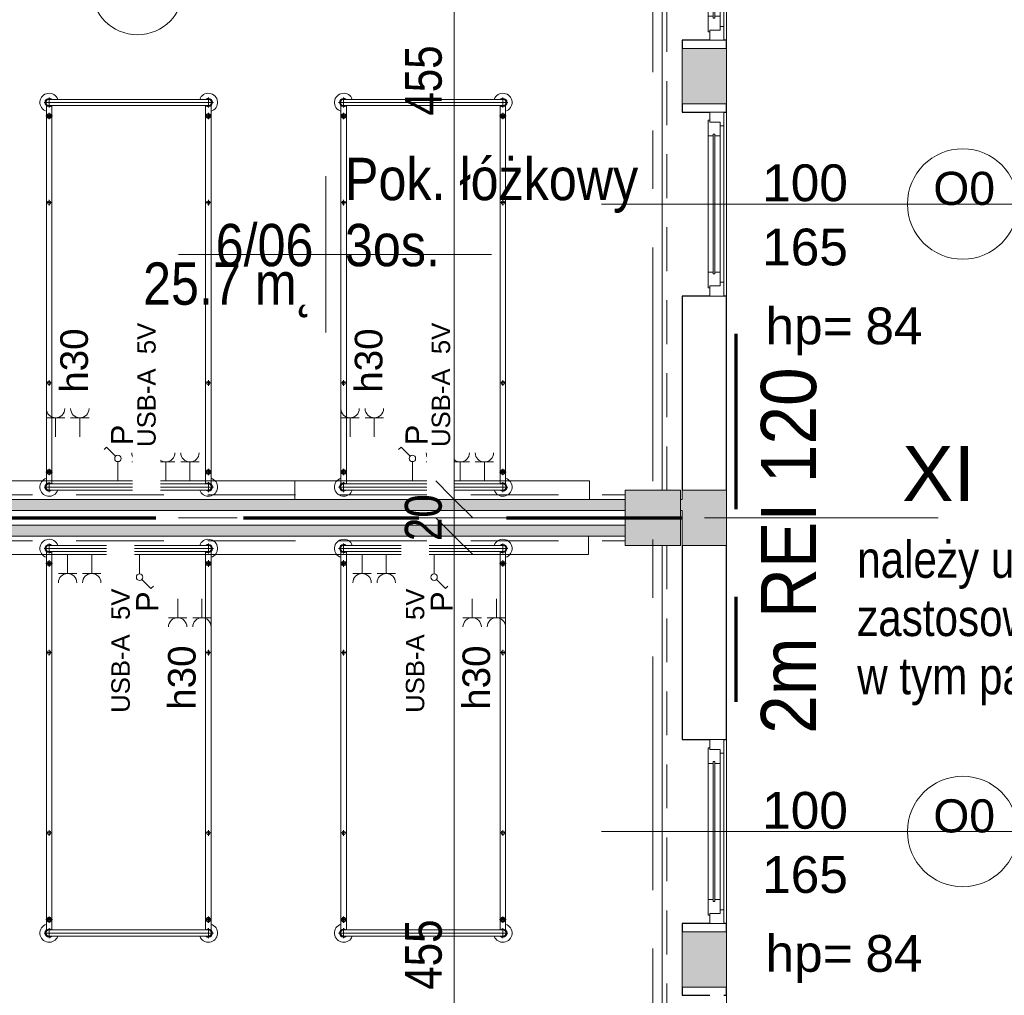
# Model space of a CAD drawing. Header units: centimetres. Extents: x -1631 to 21770, y -8842 to 3590.
# Tile 123 of 133: x 843 to 1378, y 1589 to 2119. Entities that reach past the tile are written whole.
import ezdxf

# ---------------------------------------------------------------- set-up
doc = ezdxf.new("R2010")
doc.units = ezdxf.units.CM
for name, pattern in [('Długa kreska', [142.875, 95.25, -47.625]), ('Oś', [222.25, 127, -31.75, 31.75, -31.75]), ('Ponad', [39.688, 23.813, -15.875]), ('Ukryte', [71.438, 47.625, -23.813])]:
    doc.linetypes.add(name, pattern=pattern)
for name, color, linetype, lineweight in [('A-ANNO-DIMS', 211, 'Continuous', 13), ('A-ANNO-DIMS-100', 211, 'Continuous', 13), ('A-ANNO-NOTE', 131, 'Continuous', 9), ('A-AREA-IDEN', 2, 'Continuous', 13), ('A-DETL', 90, 'Continuous', 9), ('A-DETL-HDLN', 90, 'Ukryte', 9), ('A-FLOR-OVHD', 1, 'Ponad', 9), ('A-GLAZ', 151, 'Continuous', 13), ('A-GLAZ-IDEN', 152, 'Continuous', 13), ('A-WALL', 113, 'Continuous', 13), ('A-WALL-PATT', 111, 'Continuous', 13), ('G-ANNO-TEXT', 231, 'Continuous', 13), ('I-FURN', 30, 'Continuous', 9), ('Q-SPCQ', 91, 'Continuous', 9), ('S-COLS', 52, 'Continuous', 13), ('S-GRID', 1, 'Continuous', 13), ('S-GRID-IDEN', 1, 'Continuous', 13)]:
    doc.layers.add(name, color=color, linetype=linetype, lineweight=lineweight)
doc.styles.add('Arial Narrow_3', font='ARIALN.TTF', dxfattribs={"height": 20})
doc.styles.add('Arial Narrow_5', font='ARIALN.TTF', dxfattribs={"height": 20})
doc.styles.add('Arial_10', font='arial.ttf', dxfattribs={"height": 20})
doc.styles.add('Arial_11', font='arial.ttf', dxfattribs={"width": 0.85, "height": 23})
doc.styles.add('Arial_13', font='arial.ttf', dxfattribs={"height": 0.2})
doc.styles.add('Arial_4', font='arial.ttf', dxfattribs={"height": 10})
doc.styles.add('Arial_5', font='arial.ttf', dxfattribs={"height": 12})
doc.styles.add('Arial_6', font='arial.ttf', dxfattribs={"height": 15})
doc.styles.add('Arial_7', font='arial.ttf', dxfattribs={"height": 30})
doc.styles.add('Arial_8', font='arial.ttf', dxfattribs={"height": 18})
doc.styles.add('Arial_9', font='arial.ttf', dxfattribs={"width": 0.9, "height": 30})
doc.dimstyles.new('Diagonal_1_100__0__wewnętrzne', dxfattribs={"dimscale": 30.48, "dimtxt": 20.468619, "dimasz": 0.656168, "dimexe": 0.164042, "dimexo": 0.0625, "dimgap": 0.032808, "dimtad": 1, "dimdec": 0, "dimdsep": 46, "dimtxsty": 'Arial Narrow_5', "dimblk1": 'OBLIQUE', "dimblk2": 'OBLIQUE', "dimsah": 1, "dimcen": 0.09, "dimazin": 0, "dimtfac": 1, "dimtdec": 4, "dimtix": 1, "dimtmove": 0, "dimatfit": 3, "dimfxl": 0, "dimtvp": 1, "dimtolj": 1, "dimtzin": 0, "dimarcsym": 0})

# ---------------------------------------------------------------- blocks, each defined once
blk = doc.blocks.new('M_Concrete-Square-Column - 300 x 300mm-1795931-6_piętro IV __13_80 m_ - stan projektowany')
at = {"layer": 'S-COLS', "lineweight": 9}
blk.add_hatch(color=254, dxfattribs=at).paths.add_polyline_path([(15, -15), (15, 15), (-15, 15), (-15, -15)], flags=0)
for p, q in [((15, 15), (-15, 15)), ((-15, 15), (-15, -15)), ((15, -15), (15, 15)), ((-15, -15), (15, -15))]:
    blk.add_line(p, q, dxfattribs=at)
blk = doc.blocks.new('łóżko 195x90 typ FAMED _102039_ - łóżko 195x90 typ FAMED _102039_-832813-6_piętro IV __13_80 m_ - stan projektowany')
at = {"layer": 'I-FURN'}
for p, q in [((-43.25, 102.02), (-43.25, 107.47)), ((43.25, 102.02), (43.25, 107.47)), ((-45.98, 104.75), (45.97, 104.75)), ((-44.75, 103.1), (-44.75, -102.61)), ((-43.25, 106.45), (43.25, 106.45)), ((-43.25, 103.05), (43.25, 103.05)), ((-41.75, -102.55), (-41.75, 103.1)), ((41.75, -102.61), (41.75, 103.05)), ((44.75, 103.1), (44.75, -102.61)), ((-45, 96.6), (-41.5, 96.6)), ((-43.25, 94.85), (-43.25, 98.35)), ((45, 96.6), (41.5, 96.6)), ((43.25, 94.85), (43.25, 98.35)), ((-44.75, 48.19), (-41.75, 48.19)), ((-43.25, 49.69), (-43.25, 46.69)), ((44.75, 48.19), (41.75, 48.19)), ((43.25, 49.69), (43.25, 46.69)), ((-44.75, -49.81), (-41.75, -49.81)), ((-43.25, -48.31), (-43.25, -51.31)), ((44.75, -49.81), (41.75, -49.81)), ((43.25, -48.31), (43.25, -51.31)), ((-43.25, -95.18), (-43.25, -98.68)), ((43.25, -95.18), (43.25, -98.68)), ((-45, -96.93), (-41.5, -96.93)), ((-43.25, -101.53), (-43.25, -106.98)), ((45, -96.93), (41.5, -96.93)), ((43.25, -101.53), (43.25, -106.98)), ((45.97, -104.25), (-45.98, -104.25)), ((-43.25, -102.55), (43.25, -102.55)), ((-43.25, -105.95), (43.25, -105.95))]:
    blk.add_line(p, q, dxfattribs=at)
for centre, radius in [((-43.25, 96.6), 1.25), ((-43.25, 96.6), 0.8), ((43.25, 96.6), 1.25), ((43.25, 96.6), 0.8), ((-43.25, 48.19), 1), ((43.25, 48.19), 1), ((-43.25, -49.81), 1), ((43.25, -49.81), 1), ((-43.25, -96.93), 1.25), ((-43.25, -96.93), 0.8), ((43.25, -96.93), 1.25), ((43.25, -96.93), 0.8)]:
    blk.add_circle(centre, radius, dxfattribs=at)
for centre, radius, start, end in [((-43.25, 104.75), 5, 19.8769, 252.5424), ((43.25, 104.75), 5, 287.4576, 160.1231), ((-43.25, 104.75), 2.23, 49.8221, 312.3887), ((-43.25, 104.75), 1.93, 62.0207, 297.9793), ((-43.25, 104.75), 1.7, 90, 270), ((43.25, 104.75), 2.23, 229.8221, 130.1779), ((43.25, 104.75), 1.93, 242.0207, 117.9793), ((43.25, 104.75), 1.7, 270, 90), ((-43.25, -104.25), 5, 107.4576, 340.1231), ((43.25, -104.25), 5, 199.8769, 72.5424), ((-43.25, -104.25), 2.23, 49.8221, 310.1779), ((-43.25, -104.25), 1.93, 62.0207, 297.9793), ((-43.25, -104.25), 1.7, 90, 270), ((43.25, -104.25), 2.23, 229.8221, 130.1779), ((43.25, -104.25), 1.93, 242.0207, 117.9793), ((43.25, -104.25), 1.7, 270, 90)]:
    blk.add_arc(centre, radius, start, end, dxfattribs=at)
blk = doc.blocks.new('łóżko 195x90 typ FAMED _102039_ - łóżko 195x90 typ FAMED _102039_-1233017-6_piętro IV __13_80 m_ - stan projektowany')
at = {"layer": 'I-FURN'}
for p, q in [((45.97, 104.25), (-45.98, 104.25)), ((-44.75, -103.1), (-44.75, 102.61)), ((-43.25, 101.53), (-43.25, 106.98)), ((-43.25, 105.95), (43.25, 105.95)), ((-43.25, 102.55), (43.25, 102.55)), ((-41.75, 102.55), (-41.75, -103.1)), ((41.75, 102.61), (41.75, -103.05)), ((43.25, 101.53), (43.25, 106.98)), ((44.75, -103.1), (44.75, 102.61)), ((-45, 96.93), (-41.5, 96.93)), ((-43.25, 95.18), (-43.25, 98.68)), ((45, 96.93), (41.5, 96.93)), ((43.25, 95.18), (43.25, 98.68)), ((-44.75, 49.81), (-41.75, 49.81)), ((-43.25, 48.31), (-43.25, 51.31)), ((44.75, 49.81), (41.75, 49.81)), ((43.25, 48.31), (43.25, 51.31)), ((-43.25, -49.69), (-43.25, -46.69)), ((43.25, -49.69), (43.25, -46.69)), ((-44.75, -48.19), (-41.75, -48.19)), ((44.75, -48.19), (41.75, -48.19)), ((-43.25, -94.85), (-43.25, -98.35)), ((43.25, -94.85), (43.25, -98.35)), ((-45, -96.6), (-41.5, -96.6)), ((45, -96.6), (41.5, -96.6)), ((-45.98, -104.75), (45.97, -104.75)), ((-43.25, -102.02), (-43.25, -107.47)), ((-43.25, -103.05), (43.25, -103.05)), ((-43.25, -106.45), (43.25, -106.45)), ((43.25, -102.02), (43.25, -107.47))]:
    blk.add_line(p, q, dxfattribs=at)
for centre, radius in [((-43.25, 96.93), 1.25), ((-43.25, 96.93), 0.8), ((43.25, 96.93), 1.25), ((43.25, 96.93), 0.8), ((-43.25, 49.81), 1), ((43.25, 49.81), 1), ((-43.25, -48.19), 1), ((43.25, -48.19), 1), ((-43.25, -96.6), 1.25), ((-43.25, -96.6), 0.8), ((43.25, -96.6), 1.25), ((43.25, -96.6), 0.8)]:
    blk.add_circle(centre, radius, dxfattribs=at)
for centre, radius, start, end in [((-43.25, 104.25), 5, 19.8769, 252.5424), ((43.25, 104.25), 5, 287.4576, 160.1231), ((-43.25, 104.25), 2.23, 49.8221, 310.1779), ((-43.25, 104.25), 1.93, 62.0207, 297.9793), ((-43.25, 104.25), 1.7, 90, 270), ((43.25, 104.25), 2.23, 229.8221, 130.1779), ((43.25, 104.25), 1.93, 242.0207, 117.9793), ((43.25, 104.25), 1.7, 270, 90), ((-43.25, -104.75), 5, 107.4576, 340.1231), ((43.25, -104.75), 5, 199.8769, 72.5424), ((-43.25, -104.75), 2.23, 47.6113, 310.1779), ((-43.25, -104.75), 1.93, 62.0207, 297.9793), ((-43.25, -104.75), 1.7, 90, 270), ((43.25, -104.75), 2.23, 229.8221, 130.1779), ((43.25, -104.75), 1.93, 242.0207, 117.9793), ((43.25, -104.75), 1.7, 270, 90)]:
    blk.add_arc(centre, radius, start, end, dxfattribs=at)
blk = doc.blocks.new('Panel Gazowo Oswietleniowy 2 - Type 1-2423792-6_piętro IV __13_80 m_ - stan projektowany')
at = {"layer": 'Q-SPCQ'}
for p, q in [((-112.5, 47.33), (-102.5, 47.33)), ((-107.5, 47.33), (-107.5, 37)), ((-99.33, 47.33), (-89.33, 47.33)), ((-94.33, 47.33), (-94.33, 37)), ((47.5, 47.33), (57.5, 47.33)), ((52.5, 47.33), (52.5, 37)), ((60.67, 47.33), (70.67, 47.33)), ((65.67, 47.33), (65.67, 37)), ((-79.82, 31.43), (-81.13, 30.12)), ((-74.88, 26.48), (-79.82, 31.43)), ((80.18, 31.43), (78.87, 30.12)), ((85.12, 26.48), (80.18, 31.43)), ((-73.64, 13), (-73.64, 23.5)), ((-66.13, 23.33), (-56.13, 23.33)), ((-61.13, 23.33), (-61.13, 13)), ((-52.67, 23.33), (-42.67, 23.33)), ((-47.67, 23.33), (-47.67, 13)), ((-39.5, 23.33), (-29.5, 23.33)), ((-34.5, 23.33), (-34.5, 13)), ((86.36, 13), (86.36, 23.5)), ((93.87, 23.33), (103.87, 23.33)), ((98.87, 23.33), (98.87, 13)), ((107.33, 23.33), (117.33, 23.33)), ((112.33, 23.33), (112.33, 13)), ((120.5, 23.33), (130.5, 23.33)), ((125.5, 23.33), (125.5, 13)), ((-157.5, 3), (-157.5, 13)), ((-157.5, 13), (182.5, 13)), ((182.5, 13), (182.5, 3))]:
    blk.add_line(p, q, dxfattribs=at)
for centre in [(-73.64, 25.25), (86.36, 25.25)]:
    blk.add_circle(centre, 1.75, dxfattribs=at)
for centre, end in [((-107.5, 52.33), 0), ((-94.33, 52.33), 0), ((52.5, 52.33), 0), ((65.67, 52.33), 0), ((-61.13, 28.33), 360), ((-47.67, 28.33), 360), ((-34.5, 28.33), 360), ((98.87, 28.33), 360), ((112.33, 28.33), 360), ((125.5, 28.33), 360)]:
    blk.add_arc(centre, 5, 180, end, dxfattribs=at)
blk = doc.blocks.new('Okno - automatyczna etykieta - 100x165 _projektowane_-2415065-6_piętro IV __13_80 m_ - stan projektowany')
at = {"layer": 'A-GLAZ'}
for p, q in [((-50, -3), (-44.5, -3)), ((-50, -10.5), (-50, -3)), ((-45.5, -2), (-37, -2)), ((-45.5, -3), (-45.5, -2)), ((-44.5, -3), (-45.5, -3)), ((-44.5, -8.5), (-44.5, -3)), ((-44.5, -3), (-44.5, -8.5)), ((-38, -5.75), (-38, -4.75)), ((-38, -4.75), (38, -4.75)), ((-38, -4.75), (-38, -5.75)), ((-37, -4.75), (-38, -4.75)), ((-37, -2), (-37, -4.75)), ((37, -2), (-37, -2)), ((37, -2), (45.5, -2)), ((37, -4.75), (37, -2)), ((38, -4.75), (37, -4.75)), ((38, -4.75), (38, -5.75)), ((38, -5.75), (38, -4.75)), ((44.5, -3), (44.5, -8.5)), ((45.5, -3), (44.5, -3)), ((44.5, -3), (50, -3)), ((44.5, -8.5), (44.5, -3)), ((45.5, -2), (45.5, -3)), ((50, -3), (50, -10.5)), ((-42.5, -10.5), (-50, -10.5)), ((-50, -10.5), (50, -10.5)), ((-37, -8.5), (-44.5, -8.5)), ((-44.5, -8.5), (-42.5, -8.5)), ((-42.5, -8.5), (-42.5, -10.5)), ((42.5, -10.5), (-42.5, -10.5)), ((38, -5.75), (-38, -5.75)), ((-38, -5.75), (-37, -5.75)), ((-37, -5.75), (-37, -8.5)), ((37, -8.5), (-37, -8.5)), ((37, -5.75), (38, -5.75)), ((37, -8.5), (37, -5.75)), ((44.5, -8.5), (37, -8.5)), ((42.5, -8.5), (44.5, -8.5)), ((42.5, -10.5), (42.5, -8.5)), ((50, -10.5), (42.5, -10.5))]:
    blk.add_line(p, q, dxfattribs=at)
blk = doc.blocks.new('Okno - automatyczna etykieta - 200x165 _projektowane_-2625262-6_piętro IV __13_80 m_ - stan projektowany')
at = {"layer": 'A-GLAZ'}
for p, q in [((-100, -8.5), (-94.5, -8.5)), ((-100, -16), (-100, -8.5)), ((-95.5, -7.5), (-87, -7.5)), ((-95.5, -8.5), (-95.5, -7.5)), ((-94.5, -8.5), (-95.5, -8.5)), ((-94.5, -14), (-94.5, -8.5)), ((-94.5, -8.5), (-94.5, -14)), ((-88, -11.25), (-88, -10.25)), ((-88, -10.25), (88, -10.25)), ((-88, -10.25), (-88, -11.25)), ((-87, -10.25), (-88, -10.25)), ((-87, -7.5), (-87, -10.25)), ((87, -7.5), (-87, -7.5)), ((-2.5, -12.75), (-2.5, -8.75)), ((-2.5, -8.75), (2.5, -8.75)), ((2.5, -8.75), (2.5, -12.75)), ((87, -7.5), (95.5, -7.5)), ((87, -10.25), (87, -7.5)), ((88, -10.25), (87, -10.25)), ((88, -10.25), (88, -11.25)), ((88, -11.25), (88, -10.25)), ((94.5, -8.5), (94.5, -14)), ((95.5, -8.5), (94.5, -8.5)), ((94.5, -8.5), (100, -8.5)), ((94.5, -14), (94.5, -8.5)), ((95.5, -7.5), (95.5, -8.5)), ((100, -8.5), (100, -16)), ((-92.5, -16), (-100, -16)), ((-100, -16), (100, -16)), ((-87, -14), (-94.5, -14)), ((-94.5, -14), (-92.5, -14)), ((-92.5, -14), (-92.5, -16)), ((92.5, -16), (-92.5, -16)), ((88, -11.25), (-88, -11.25)), ((-88, -11.25), (-87, -11.25)), ((-87, -11.25), (-87, -14)), ((87, -14), (-87, -14)), ((2.5, -12.75), (-2.5, -12.75)), ((87, -11.25), (88, -11.25)), ((87, -14), (87, -11.25)), ((94.5, -14), (87, -14)), ((92.5, -14), (94.5, -14)), ((92.5, -16), (92.5, -14)), ((100, -16), (92.5, -16))]:
    blk.add_line(p, q, dxfattribs=at)
blk = doc.blocks.new('DIMBLOCK126-6_piętro IV __13_80 m_ - stan projektowany')
at = {"layer": 'A-ANNO-DIMS-100', "transparency": 16777216}
for p, q in [((1079.48, 1838.33), (1069.48, 1848.33)), ((1074.48, 1838.33), (1084.48, 1838.33)), ((1079.48, 1838.33), (1074.48, 1838.33)), ((1079.48, 1383.33), (1079.48, 1838.33)), ((1079.48, 1838.33), (1089.48, 1828.33)), ((1079.48, 1383.33), (1069.48, 1393.33)), ((1074.48, 1383.33), (1084.48, 1383.33)), ((1079.48, 1383.33), (1074.48, 1383.33)), ((1079.48, 1383.33), (1089.48, 1373.33))]:
    blk.add_line(p, q, dxfattribs=at)
at = {"layer": 'A-ANNO-DIMS-100', "color": 0, "transparency": 16777216, "insert": (1052.64, 1591.82), "char_height": 20, "width": 45.6158, "attachment_point": 1, "rotation": 90, "line_spacing_factor": 0.974696, "style": 'Arial Narrow_5'}
blk.add_mtext('455', dxfattribs=at)
blk = doc.blocks.new('_Oblique')
at = {"color": 0, "linetype": 'ByBlock', "lineweight": -2}
blk.add_line((-0.5, -0.5), (0.5, 0.5), dxfattribs=at)
blk = doc.blocks.new('DIMBLOCK127-6_piętro IV __13_80 m_ - stan projektowany')
at = {"layer": 'A-ANNO-DIMS-100', "transparency": 16777216}
for p, q in [((1079.48, 1858.33), (1069.48, 1868.33)), ((1074.48, 1858.33), (1084.48, 1858.33)), ((1079.48, 1858.33), (1074.48, 1858.33)), ((1079.48, 1838.33), (1079.48, 1858.33)), ((1079.48, 1858.33), (1089.48, 1848.33)), ((1079.48, 1838.33), (1069.48, 1848.33)), ((1074.48, 1838.33), (1084.48, 1838.33)), ((1079.48, 1838.33), (1074.48, 1838.33)), ((1079.48, 1838.33), (1089.48, 1828.33))]:
    blk.add_line(p, q, dxfattribs=at)
at = {"layer": 'A-ANNO-DIMS-100', "color": 0, "transparency": 16777216, "insert": (1052.64, 1835.65), "char_height": 20, "width": 30.4105, "attachment_point": 1, "rotation": 90, "line_spacing_factor": 0.974696, "style": 'Arial Narrow_5'}
blk.add_mtext('20', dxfattribs=at)
blk = doc.blocks.new('DIMBLOCK128-6_piętro IV __13_80 m_ - stan projektowany')
at = {"layer": 'A-ANNO-DIMS-100', "transparency": 16777216}
for p, q in [((1079.48, 2313.33), (1069.48, 2323.33)), ((1074.48, 2313.33), (1084.48, 2313.33)), ((1079.48, 2313.33), (1074.48, 2313.33)), ((1079.48, 1858.33), (1079.48, 2313.33)), ((1079.48, 2313.33), (1089.48, 2303.33)), ((1079.48, 1858.33), (1069.48, 1868.33)), ((1074.48, 1858.33), (1084.48, 1858.33)), ((1079.48, 1858.33), (1074.48, 1858.33)), ((1079.48, 1858.33), (1089.48, 1848.33))]:
    blk.add_line(p, q, dxfattribs=at)
at = {"layer": 'A-ANNO-DIMS-100', "color": 0, "transparency": 16777216, "insert": (1052.64, 2066.82), "char_height": 20, "width": 45.6158, "attachment_point": 1, "rotation": 90, "line_spacing_factor": 0.974696, "style": 'Arial Narrow_5'}
blk.add_mtext('455', dxfattribs=at)
blk = doc.blocks.new('METKA_POMIESZCZENIA2 - Rozbudowana - bez ramki-2396678-6_piętro IV __13_80 m_ - stan projektowany')
at = {"layer": 'A-AREA-IDEN'}
for p, q in [((0, 0.425), (0, 0)), ((0.0976, 0), (-0.8, 0)), ((-0.8, 0), (0.9, 0)), ((0, 0), (0, -0.425))]:
    blk.add_line(p, q, dxfattribs=at)
blk = doc.blocks.new('Okno_PG_typ 100 - metka _wys_parapetu-2491532-6_piętro IV __13_80 m_ - stan projektowany')
at = {"layer": 'A-GLAZ-IDEN'}
blk.add_line((0, -1.8946), (0, 0.3677), dxfattribs=at)
blk.add_circle((0, 0.0677), 0.3, dxfattribs=at)
at = {"layer": 'A-GLAZ-IDEN', "insert": (0.5622, -1.0037), "char_height": 0.2, "width": 0.4949, "attachment_point": 1, "rotation": 90, "line_spacing_factor": 0.936439, "style": 'Arial_13'}
blk.add_mtext('\\pt1.27,2.54,3.81,5.08,6.35,7.62,8.89,10.16,11.43,12.7,13.97,15.24,16.51,17.78,19.05,20.32,21.59,22.86,24.13,25.4,26.67,27.94,29.21,30.48,31.75,33.02,34.29,35.56,36.83,38.1,39.37,40.64;hp=', dxfattribs=at)

msp = doc.modelspace()

# ---------------------------------------------------------------- hatches: boundary and pattern name
at = {"layer": 'A-WALL-PATT'}
h = msp.add_hatch(color=9, dxfattribs=at)
h.paths.add_polyline_path([(1203.38, 393.33), (1227.38, 393.33), (1227.38, 423.33), (1203.38, 423.33), (1203.38, 419.08)], flags=0)
h.paths.add_polyline_path([(1203.38, 633.33), (1227.38, 633.33), (1227.38, 663.33), (1203.38, 663.33)], flags=0)
h.paths.add_polyline_path([(1227.38, 873.33), (1227.38, 903.33), (1203.38, 903.33), (1203.38, 873.33)], flags=0)
h.paths.add_polyline_path([(1203.38, 1113.33), (1227.38, 1113.33), (1227.38, 1143.33), (1203.38, 1143.33)], flags=0)
h.paths.add_polyline_path([(1227.38, 1353.33), (1227.38, 1383.33), (1203.38, 1383.33), (1203.38, 1353.33)], flags=0)
h.paths.add_polyline_path([(1227.38, 1593.33), (1227.38, 1623.33), (1203.38, 1623.33), (1203.38, 1593.33)], flags=0)
h.paths.add_polyline_path([(1227.38, 1833.33), (1227.38, 1863.33), (1203.38, 1863.33), (1203.38, 1833.33)], flags=0)
h.paths.add_polyline_path([(1227.38, 2073.33), (1227.38, 2103.33), (1203.38, 2103.33), (1203.38, 2073.33)], flags=0)
h.paths.add_polyline_path([(1203.38, 2313.33), (1227.38, 2313.33), (1227.38, 2343.33), (1203.38, 2343.33)], flags=0)
h.paths.add_polyline_path([(1227.38, 2553.33), (1227.38, 2583.33), (1203.38, 2583.33), (1203.38, 2553.33)], flags=0)
h.paths.add_polyline_path([(1227.38, 2793.33), (1227.38, 2824.33), (1203.38, 2824.33), (1203.38, 2793.33)], flags=0)
h = msp.add_hatch(color=9, dxfattribs=at)
h.paths.add_polyline_path([(1172.38, 1852.33), (1172.38, 1858.33), (602.38, 1858.33), (602.38, 1852.33), (1100.2, 1852.33)], flags=0)
h.paths.add_polyline_path([(1203.38, 1852.33), (1203.38, 1858.33), (1202.38, 1858.33), (1202.38, 1852.33)], flags=0)
msp.add_hatch(color=9, dxfattribs=at).paths.add_polyline_path([(1172.38, 1838.33), (1172.38, 1844.33), (602.38, 1844.33), (602.38, 1838.33), (1100.2, 1838.33)], flags=0)

# ---------------------------------------------------------------- linework, layer by layer
at = {"layer": 'A-ANNO-NOTE', "lineweight": 13}
msp.add_circle((907.38, 2135.83), 25, dxfattribs=at)
at = {"layer": 'A-DETL', "linetype": 'Długa kreska', "lineweight": 70}
for p, q in [((1232.38, 1948.33), (1232.38, 1748.33)), ((536.38, 1848.33), (1232.38, 1848.33))]:
    msp.add_line(p, q, dxfattribs=at)
at = {"layer": 'A-FLOR-OVHD'}
for p, q in [((1194.88, 1863.33), (1194.88, 2313.33)), ((1194.88, 1833.33), (1194.88, 1383.33))]:
    msp.add_line(p, q, dxfattribs=at)
at = {"layer": 'A-WALL', "lineweight": 9}
for p, q in [((1192.38, 1863.33), (1192.38, 2313.33)), ((1227.38, 2307.83), (1227.38, 2107.83)), ((1203.38, 2103.33), (1203.38, 2073.33)), ((1227.38, 2073.33), (1227.38, 2103.33)), ((1227.38, 2068.83), (1227.38, 1968.83)), ((1203.38, 1863.33), (1203.38, 1858.33)), ((1227.38, 1833.33), (1227.38, 1863.33)), ((1172.38, 1858.33), (602.38, 1858.33)), ((1203.38, 1858.33), (1202.38, 1858.33)), ((602.38, 1852.33), (1172.38, 1852.33)), ((1202.38, 1852.33), (1203.38, 1852.33)), ((1203.38, 1852.33), (1203.38, 1833.33)), ((1172.38, 1844.33), (602.38, 1844.33)), ((602.38, 1838.33), (1172.38, 1838.33)), ((1192.38, 1383.33), (1192.38, 1833.33)), ((1227.38, 1727.83), (1227.38, 1627.83)), ((1203.38, 1623.33), (1203.38, 1593.33)), ((1227.38, 1593.33), (1227.38, 1623.33)), ((1227.38, 1588.83), (1227.38, 1388.83))]:
    msp.add_line(p, q, dxfattribs=at)
at = {"layer": 'A-WALL', "color": 7, "lineweight": 25}
for p, q in [((1218.38, 2107.83), (1203.38, 2107.83)), ((1203.38, 2107.83), (1203.38, 2103.33)), ((1227.38, 2107.83), (1225.88, 2107.83)), ((1227.38, 2103.33), (1227.38, 2107.83)), ((1203.38, 2073.33), (1203.38, 2068.83)), ((1227.38, 2068.83), (1227.38, 2073.33)), ((1203.38, 2068.83), (1218.38, 2068.83)), ((1225.88, 2068.83), (1227.38, 2068.83)), ((1218.38, 1968.83), (1203.38, 1968.83)), ((1203.38, 1968.83), (1203.38, 1863.33)), ((1227.38, 1968.83), (1225.88, 1968.83)), ((1227.38, 1863.33), (1227.38, 1968.83)), ((1203.38, 1833.33), (1203.38, 1727.83)), ((1227.38, 1727.83), (1227.38, 1833.33)), ((1203.38, 1727.83), (1218.38, 1727.83)), ((1225.88, 1727.83), (1227.38, 1727.83)), ((1218.38, 1627.83), (1203.38, 1627.83)), ((1203.38, 1627.83), (1203.38, 1623.33)), ((1227.38, 1627.83), (1225.88, 1627.83)), ((1227.38, 1623.33), (1227.38, 1627.83)), ((1203.38, 1593.33), (1203.38, 1588.83)), ((1203.38, 1588.83), (1218.38, 1588.83)), ((1225.88, 1588.83), (1227.38, 1588.83)), ((1227.38, 1588.83), (1227.38, 1593.33))]:
    msp.add_line(p, q, dxfattribs=at)
at = {"layer": 'A-WALL'}
for p, q in [((1227.38, 2103.33), (1203.38, 2103.33)), ((1203.38, 2073.33), (1227.38, 2073.33)), ((1227.38, 1863.33), (1203.38, 1863.33)), ((1203.38, 1833.33), (1227.38, 1833.33)), ((1227.38, 1623.33), (1203.38, 1623.33)), ((1203.38, 1593.33), (1227.38, 1593.33))]:
    msp.add_line(p, q, dxfattribs=at)
at = {"layer": 'S-GRID', "linetype": 'Oś'}
for p, q in [((1187.38, 2884.27), (1187.38, 27.13)), ((1342.46, 1848.33), (-1368.76, 1848.33))]:
    msp.add_line(p, q, dxfattribs=at)

# ---------------------------------------------------------------- block references
at = {"layer": 'A-GLAZ', "rotation": 89.99999999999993}
for name, p in [('Okno - automatyczna etykieta - 200x165 _projektowane_-2625262-6_piętro IV __13_80 m_ - stan projektowany', (1209.88, 2207.83)), ('Okno - automatyczna etykieta - 100x165 _projektowane_-2415065-6_piętro IV __13_80 m_ - stan projektowany', (1215.38, 2018.83)), ('Okno - automatyczna etykieta - 100x165 _projektowane_-2415065-6_piętro IV __13_80 m_ - stan projektowany', (1215.38, 1677.83))]:
    msp.add_blockref(name, p, dxfattribs=at)
at = {"layer": 'A-GLAZ-IDEN', "xscale": 99.99999999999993, "yscale": 99.99999999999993, "zscale": 99.99999999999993, "rotation": 270.0000000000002}
for p in [(1348.94, 2018.83), (1348.94, 1677.83)]:
    msp.add_blockref('Okno_PG_typ 100 - metka _wys_parapetu-2491532-6_piętro IV __13_80 m_ - stan projektowany', p, dxfattribs=at)
at = {"layer": 'I-FURN', "rotation": 180}
for name, p in [('łóżko 195x90 typ FAMED _102039_ - łóżko 195x90 typ FAMED _102039_-832813-6_piętro IV __13_80 m_ - stan projektowany', (902.63, 1969.77)), ('łóżko 195x90 typ FAMED _102039_ - łóżko 195x90 typ FAMED _102039_-832813-6_piętro IV __13_80 m_ - stan projektowany', (1062.63, 1969.77)), ('łóżko 195x90 typ FAMED _102039_ - łóżko 195x90 typ FAMED _102039_-1233017-6_piętro IV __13_80 m_ - stan projektowany', (902.63, 1726.88)), ('łóżko 195x90 typ FAMED _102039_ - łóżko 195x90 typ FAMED _102039_-1233017-6_piętro IV __13_80 m_ - stan projektowany', (1062.63, 1726.88))]:
    msp.add_blockref(name, p, dxfattribs=at)
at = {"layer": 'Q-SPCQ'}
for p in [(810.38, 1855.33), (970.38, 1855.33)]:
    msp.add_blockref('Panel Gazowo Oswietleniowy 2 - Type 1-2423792-6_piętro IV __13_80 m_ - stan projektowany', p, dxfattribs=at)
at = {"layer": 'Q-SPCQ', "rotation": 180}
msp.add_blockref('Panel Gazowo Oswietleniowy 2 - Type 1-2423792-6_piętro IV __13_80 m_ - stan projektowany', (994.88, 1841.33), dxfattribs=at)
at = {"layer": 'S-COLS', "lineweight": 9}
msp.add_blockref('M_Concrete-Square-Column - 300 x 300mm-1795931-6_piętro IV __13_80 m_ - stan projektowany', (1187.38, 1848.33), dxfattribs=at)

# ---------------------------------------------------------------- texts
at = {"layer": 'A-AREA-IDEN', "char_height": 23, "line_spacing_factor": 0.936439, "style": 'Arial_11'}
for s, insert, width, attachment_point in [('\\pt84.99995,169.9999,255.00008,340.00003,424.99998,509.99993,595.00011,680.00006,765.00001,849.99996,934.99991,1020.00009,1105.00004,1189.99999,1274.99994,1359.99989,1445.00007,1530.00002,1614.99997,1699.99992,1785.0001,1870.00005,1955,2039.99995,2124.9999,2210.00008,2295.00003,2379.99998,2464.99993,2550.00011,2635.00006,2720.00001;Pok. łóżkowy\\P3os.', (1020.07, 1984.7), 156.91, 7), ('\\pt84.99995,169.9999,255.00008,340.00003,424.99998,509.99993,595.00011,680.00006,765.00001,849.99996,934.99991,1020.00009,1105.00004,1189.99999,1274.99994,1359.99989,1445.00007,1530.00002,1614.99997,1699.99992,1785.0001,1870.00005,1955,2039.99995,2124.9999,2210.00008,2295.00003,2379.99998,2464.99993,2550.00011,2635.00006,2720.00001;6/06', (1002.98, 1984.7), 52.87, 9), ('\\pt84.99995,169.9999,255.00008,340.00003,424.99998,509.99993,595.00011,680.00006,765.00001,849.99996,934.99991,1020.00009,1105.00004,1189.99999,1274.99994,1359.99989,1445.00007,1530.00002,1614.99997,1699.99992,1785.0001,1870.00005,1955,2039.99995,2124.9999,2210.00008,2295.00003,2379.99998,2464.99993,2550.00011,2635.00006,2720.00001;25.7 m˛', (1002.98, 1987.09), 91.63, 3), ('\\pt84.99995,169.9999,255.00008,340.00003,424.99998,509.99993,595.00011,680.00006,765.00001,849.99996,934.99991,1020.00009,1105.00004,1189.99999,1274.99994,1359.99989,1445.00007,1530.00002,1614.99997,1699.99992,1785.0001,1870.00005,1955,2039.99995,2124.9999,2210.00008,2295.00003,2379.99998,2464.99993,2550.00011,2635.00006,2720.00001;Pok. łóżkowy\\P2os.', (1031.76, 1501.06), 156.91, 7)]:
    msp.add_mtext(s, dxfattribs=dict(at, insert=insert, width=width, attachment_point=attachment_point))
at = {"layer": 'A-GLAZ-IDEN', "line_spacing_factor": 0.936439}
for s, insert, char_height, width, attachment_point, style in [('\\pt127,254,381,508,635,762,889,1016,1143,1270,1397,1524,1651,1778,1905,2032,2159,2286,2413,2540,2667,2794,2921,3048,3175,3302,3429,3556,3683,3810,3937,4064;100', (1270.05, 2030.22), 20, 48.3, 5, 'Arial_10'), ('\\pt127.00008,253.99998,381.00006,507.99996,635.00004,761.99994,889.00002,1015.99992,1143,1270.00008,1396.99998,1524.00006,1650.99996,1778.00004,1904.99994,2032.00002,2158.99992,2286,2413.00008,2539.99998,2667.00006,2793.99996,2921.00004,3047.99994,3175.00002,3301.99992,3429,3556.00008,3682.99998,3810.00006,3936.99996,4064.00004;O0', (1356.52, 2027.21), 18, 33.7, 5, 'Arial_8'), ('\\pt127,254,381,508,635,762,889,1016,1143,1270,1397,1524,1651,1778,1905,2032,2159,2286,2413,2540,2667,2794,2921,3048,3175,3302,3429,3556,3683,3810,3937,4064;165', (1270.05, 1995.34), 20, 48.3, 5, 'Arial_10'), ('\\pt127,254,381,508,635,762,889,1016,1143,1270,1397,1524,1651,1778,1905,2032,2159,2286,2413,2540,2667,2794,2921,3048,3175,3302,3429,3556,3683,3810,3937,4064;84', (1302.84, 1962.6), 20, 32.4, 1, 'Arial_10'), ('\\pt127,254,381,508,635,762,889,1016,1143,1270,1397,1524,1651,1778,1905,2032,2159,2286,2413,2540,2667,2794,2921,3048,3175,3302,3429,3556,3683,3810,3937,4064;100', (1270.05, 1689.22), 20, 48.3, 5, 'Arial_10'), ('\\pt127.00008,253.99998,381.00006,507.99996,635.00004,761.99994,889.00002,1015.99992,1143,1270.00008,1396.99998,1524.00006,1650.99996,1778.00004,1904.99994,2032.00002,2158.99992,2286,2413.00008,2539.99998,2667.00006,2793.99996,2921.00004,3047.99994,3175.00002,3301.99992,3429,3556.00008,3682.99998,3810.00006,3936.99996,4064.00004;O0', (1356.52, 1686.21), 18, 33.7, 5, 'Arial_8'), ('\\pt127,254,381,508,635,762,889,1016,1143,1270,1397,1524,1651,1778,1905,2032,2159,2286,2413,2540,2667,2794,2921,3048,3175,3302,3429,3556,3683,3810,3937,4064;165', (1270.05, 1654.34), 20, 48.3, 5, 'Arial_10'), ('\\pt127,254,381,508,635,762,889,1016,1143,1270,1397,1524,1651,1778,1905,2032,2159,2286,2413,2540,2667,2794,2921,3048,3175,3302,3429,3556,3683,3810,3937,4064;84', (1302.84, 1621.6), 20, 32.4, 1, 'Arial_10')]:
    msp.add_mtext(s, dxfattribs=dict(at, insert=insert, char_height=char_height, width=width, attachment_point=attachment_point, style=style))
at = {"layer": 'G-ANNO-TEXT', "color": 1, "insert": (1246.08, 1730.91), "char_height": 30, "width": 208.35, "attachment_point": 1, "rotation": 90, "line_spacing_factor": 0.936439, "style": 'Arial_9'}
msp.add_mtext('\\pt114.3,228.6,342.9,457.2,571.5,685.8,800.1,914.4,1028.7,1143,1257.3,1371.6,1485.9,1600.2,1714.5,1828.8,1943.1,2057.4,2171.7,2286,2400.3,2514.6,2628.9,2743.2,2857.5,2971.8,3086.1,3200.4,3314.7,3429,3543.3,3657.6;2m REI 120', dxfattribs=at)
at = {"layer": 'S-GRID-IDEN', "insert": (1342.59, 1872.39), "char_height": 30, "width": 39.7, "attachment_point": 5, "line_spacing_factor": 0.936439, "style": 'Arial_7'}
msp.add_mtext('\\pt126.9999,254.0001,381,507.9999,635.0001,762,888.9999,1016.0001,1143,1269.9999,1397.0001,1524,1650.9999,1778.0001,1905,2031.9999,2159.0001,2286,2412.9999,2540.0001,2667,2793.9999,2921.0001,3048,3174.9999,3302.0001,3429,3555.9999,3683.0001,3810,3936.9999,4064.0001;XI', dxfattribs=at)

# ---------------------------------------------------------------- next in the draw order: texts
at = {"layer": 'A-ANNO-NOTE', "lineweight": 13, "rotation": 90, "line_spacing_factor": 0.936439, "bg_fill": 3, "box_fill_scale": 1.25, "bg_fill_color": 256, "bg_fill_true_color": 13158600, "bg_fill_transparency": 0}
for s, insert, char_height, width, attachment_point, style in [('\\pt127,254,381,508,635,762,889,1016,1143,1270,1397,1524,1651,1778,1905,2032,2159,2286,2413,2540,2667,2794,2921,3048,3175,3302,3429,3556,3683,3810,3937,4064;USB-A  5V', (912.3, 1920.56), 10, 113.1, 5, 'Arial_4'), ('\\pt127,254,381,508,635,762,889,1016,1143,1270,1397,1524,1651,1778,1905,2032,2159,2286,2413,2540,2667,2794,2921,3048,3175,3302,3429,3556,3683,3810,3937,4064;USB-A  5V', (1072.3, 1920.56), 10, 113.1, 5, 'Arial_4'), ('\\pt127.00005,253.99995,381,508.00005,634.99995,762,889.00005,1015.99995,1143,1270.00005,1396.99995,1524,1651.00005,1777.99995,1905,2032.00005,2158.99995,2286,2413.00005,2539.99995,2667,2794.00005,2920.99995,3048,3175.00005,3301.99995,3429,3556.00005,3682.99995,3810,3937.00005,4063.99995;h30', (865.44, 1916.27), 15, 36.764, 1, 'Arial_6'), ('\\pt127.00005,253.99995,381,508.00005,634.99995,762,889.00005,1015.99995,1143,1270.00005,1396.99995,1524,1651.00005,1777.99995,1905,2032.00005,2158.99995,2286,2413.00005,2539.99995,2667,2794.00005,2920.99995,3048,3175.00005,3301.99995,3429,3556.00005,3682.99995,3810,3937.00005,4063.99995;h30', (1025.44, 1916.27), 15, 36.764, 1, 'Arial_6'), ('\\pt127,254,381,508,635,762,889,1016,1143,1270,1397,1524,1651,1778,1905,2032,2159,2286,2413,2540,2667,2794,2921,3048,3175,3302,3429,3556,3683,3810,3937,4064;USB-A  5V', (898.25, 1776.09), 10, 113.1, 5, 'Arial_4'), ('\\pt127,254,381,508,635,762,889,1016,1143,1270,1397,1524,1651,1778,1905,2032,2159,2286,2413,2540,2667,2794,2921,3048,3175,3302,3429,3556,3683,3810,3937,4064;USB-A  5V', (1058.25, 1776.09), 10, 113.1, 5, 'Arial_4'), ('\\pt127.00005,253.99995,381,508.00005,634.99995,762,889.00005,1015.99995,1143,1270.00005,1396.99995,1524,1651.00005,1777.99995,1905,2032.00005,2158.99995,2286,2413.00005,2539.99995,2667,2794.00005,2920.99995,3048,3175.00005,3301.99995,3429,3556.00005,3682.99995,3810,3937.00005,4063.99995;h30', (923.95, 1743.98), 15, 36.764, 1, 'Arial_6'), ('\\pt127.00005,253.99995,381,508.00005,634.99995,762,889.00005,1015.99995,1143,1270.00005,1396.99995,1524,1651.00005,1777.99995,1905,2032.00005,2158.99995,2286,2413.00005,2539.99995,2667,2794.00005,2920.99995,3048,3175.00005,3301.99995,3429,3556.00005,3682.99995,3810,3937.00005,4063.99995;h30', (1083.95, 1743.98), 15, 36.764, 1, 'Arial_6')]:
    msp.add_mtext(s, dxfattribs=dict(at, insert=insert, char_height=char_height, width=width, attachment_point=attachment_point, style=style))
at = {"layer": 'G-ANNO-TEXT', "color": 1, "insert": (1298.4, 1835.7), "char_height": 20, "width": 328.1, "attachment_point": 1, "line_spacing_factor": 0.949189, "style": 'Arial Narrow_3', "bg_fill": 3, "box_fill_scale": 1.25, "bg_fill_color": 256, "bg_fill_true_color": 13158600, "bg_fill_transparency": 0}
msp.add_mtext('\\pt127,254,381,508,635,762,889,1016,1143,1270,1397,1524,1651,1778,1905,2032,2159,2286,2413,2540,2667,2794,2921,3048,3175,3302,3429,3556,3683,3810,3937,4064;należy uwzględnić zastosowanie wełny mineralnej w tym pasie na elewacji', dxfattribs=at)

# ---------------------------------------------------------------- next in the draw order: linework, layer by layer
at = {"layer": 'A-DETL-HDLN'}
msp.add_line((-1197.62, 1835.83), (1172.38, 1835.83), dxfattribs=at)

# ---------------------------------------------------------------- next in the draw order: block references
at = {"layer": 'A-AREA-IDEN', "xscale": 99.99999999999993, "yscale": 99.99999999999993, "zscale": 99.99999999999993}
msp.add_blockref('METKA_POMIESZCZENIA2 - Rozbudowana - bez ramki-2396678-6_piętro IV __13_80 m_ - stan projektowany', (1009.64, 1991.48), dxfattribs=at)

# ---------------------------------------------------------------- next in the draw order: texts
at = {"layer": 'A-ANNO-NOTE', "lineweight": 13, "insert": (865.44, 1916.27), "char_height": 15, "width": 36.764, "attachment_point": 1, "rotation": 90, "line_spacing_factor": 0.936439, "style": 'Arial_6', "bg_fill": 3, "box_fill_scale": 1.25, "bg_fill_color": 256, "bg_fill_true_color": 13158600, "bg_fill_transparency": 0}
msp.add_mtext('\\pt127.00005,253.99995,381,508.00005,634.99995,762,889.00005,1015.99995,1143,1270.00005,1396.99995,1524,1651.00005,1777.99995,1905,2032.00005,2158.99995,2286,2413.00005,2539.99995,2667,2794.00005,2920.99995,3048,3175.00005,3301.99995,3429,3556.00005,3682.99995,3810,3937.00005,4063.99995;h30', dxfattribs=at)
at = {"layer": 'A-ANNO-NOTE', "lineweight": 13, "char_height": 12, "width": 12.019, "attachment_point": 5, "rotation": 90, "line_spacing_factor": 0.936439, "style": 'Arial_5'}
for insert in [(898.98, 1893.32), (1058.98, 1893.32), (912.63, 1802.73), (1072.63, 1802.73)]:
    msp.add_mtext('\\pt126.99996,254.00004,381,507.99996,635.00004,762,888.99996,1016.00004,1143,1269.99996,1397.00004,1524,1650.99996,1778.00004,1905,2031.99996,2159.00004,2286,2412.99996,2540.00004,2667,2793.99996,2921.00004,3048,3174.99996,3302.00004,3429,3555.99996,3683.00004,3810,3936.99996,4064.00004;P', dxfattribs=dict(at, insert=insert))

# ---------------------------------------------------------------- next in the draw order: dimensions: what is measured, and where the dimension line sits
at = {"layer": 'A-ANNO-DIMS'}
for base, p1, p2, override, picture, middle in [((1079.48, 2313.33), (1074.48, 1858.33), (1074.48, 2313.33), {"dimpost": '<>', "dimfxl": 455}, 'DIMBLOCK128-6_piętro IV __13_80 m_ - stan projektowany', (1068.31, 2085.83)), ((1079.48, 1858.33), (1074.48, 1838.33), (1074.48, 1858.33), {"dimpost": '<>', "dimfxl": 20}, 'DIMBLOCK127-6_piętro IV __13_80 m_ - stan projektowany', (1068.27, 1848.33)), ((1079.48, 1838.33), (1074.48, 1383.33), (1074.48, 1838.33), {"dimpost": '<>', "dimfxl": 455}, 'DIMBLOCK126-6_piętro IV __13_80 m_ - stan projektowany', (1068.31, 1610.83))]:
    dim = msp.add_linear_dim(base=base, p1=p1, p2=p2, angle=90, dimstyle='Diagonal_1_100__0__wewnętrzne', override=override, dxfattribs=at)
    dim.commit()
    dim.dimension.update_dxf_attribs({"geometry": picture, "text_midpoint": middle})

# ---------------------------------------------------------------- next in the draw order: texts
at = {"layer": 'A-ANNO-NOTE', "lineweight": 13, "insert": (912.3, 1920.56), "char_height": 10, "width": 113.1, "attachment_point": 5, "rotation": 90, "line_spacing_factor": 0.936439, "style": 'Arial_4', "bg_fill": 3, "box_fill_scale": 1.25, "bg_fill_color": 256, "bg_fill_true_color": 13158600, "bg_fill_transparency": 0}
msp.add_mtext('\\pt127,254,381,508,635,762,889,1016,1143,1270,1397,1524,1651,1778,1905,2032,2159,2286,2413,2540,2667,2794,2921,3048,3175,3302,3429,3556,3683,3810,3937,4064;USB-A  5V', dxfattribs=at)

# ---------------------------------------------------------------- next in the draw order: linework, layer by layer
at = {"layer": 'A-DETL-HDLN'}
msp.add_line((-1197.62, 1860.83), (1172.38, 1860.83), dxfattribs=at)

# ---------------------------------------------------------------- next in the draw order: texts
at = {"layer": 'A-ANNO-NOTE', "lineweight": 13, "insert": (898.98, 1893.32), "char_height": 12, "width": 12.019, "attachment_point": 5, "rotation": 90, "line_spacing_factor": 0.936439, "style": 'Arial_5'}
msp.add_mtext('\\pt126.99996,254.00004,381,507.99996,635.00004,762,888.99996,1016.00004,1143,1269.99996,1397.00004,1524,1650.99996,1778.00004,1905,2031.99996,2159.00004,2286,2412.99996,2540.00004,2667,2793.99996,2921.00004,3048,3174.99996,3302.00004,3429,3555.99996,3683.00004,3810,3936.99996,4064.00004;P', dxfattribs=at)

doc.saveas('drawing.dxf')
